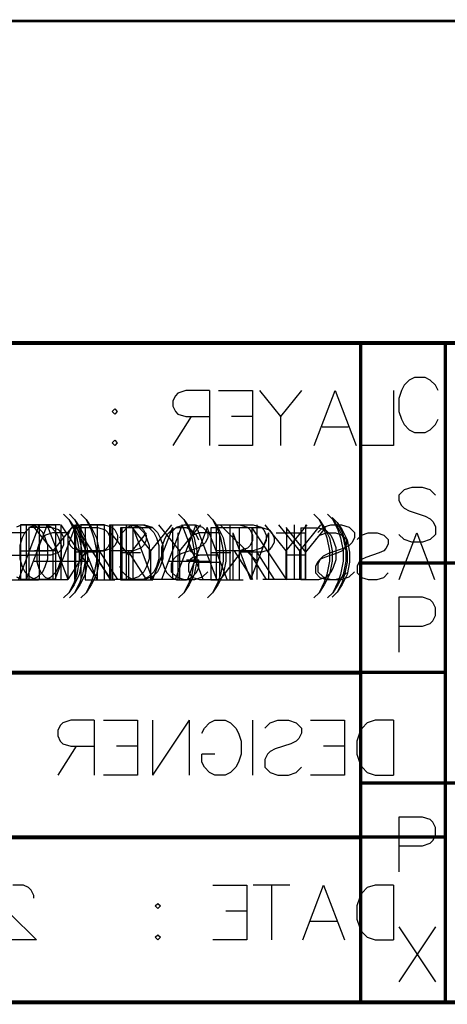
# Model space of a CAD drawing. Header units: millimetres. Extents: x 138 to 555, y 26 to 334.
# Tile 22 of 202: x 271 to 287, y 26 to 62. Entities that reach past the tile are written whole.
import ezdxf

# ---------------------------------------------------------------- set-up
doc = ezdxf.new("R2010")
doc.units = ezdxf.units.MM
for name, color, linetype in [('BottomOverlay', 54, 'Continuous'), ('BottomPaste', 16, 'Continuous'), ('BottomSolder', 6, 'Continuous'), ('DrillDrawing', 1, 'Continuous'), ('KeepOutLayer', 6, 'Continuous'), ('Mechanical27', 56, 'Continuous'), ('Mechanical30', 56, 'Continuous'), ('Mechanical31', 56, 'Continuous'), ('Mechanical32', 56, 'Continuous'), ('MidLayer1', 16, 'Continuous'), ('MidLayer2', 76, 'Continuous'), ('MidLayer3', 90, 'Continuous'), ('TopOverlay', 2, 'Continuous'), ('TopPaste', 8, 'Continuous'), ('TopSolder', 216, 'Continuous')]:
    doc.layers.add(name, color=color, linetype=linetype)

# ---------------------------------------------------------------- blocks, each defined once
blk = doc.blocks.new('CARTOUCHE_STM_TOP_485')
at = {"layer": 'Mechanical31'}
for p, q in [((81.767, 22.662), (81.576, 22.471)), ((81.957, 22.757), (81.767, 22.662)), ((82.338, 22.757), (81.957, 22.757)), ((82.528, 22.662), (82.338, 22.757)), ((82.719, 22.471), (82.528, 22.662)), ((81.481, 22.281), (81.386, 21.995)), ((81.576, 22.471), (81.481, 22.281)), ((82.814, 22.281), (82.719, 22.471)), ((81.386, 21.995), (81.386, 21.519)), ((81.386, 21.519), (81.481, 21.233)), ((81.481, 21.233), (81.576, 21.043)), ((82.719, 21.043), (82.814, 21.233)), ((81.576, 21.043), (81.767, 20.853)), ((81.767, 20.853), (81.957, 20.757)), ((82.338, 20.757), (82.528, 20.853)), ((82.528, 20.853), (82.719, 21.043)), ((81.957, 20.757), (82.338, 20.757)), ((81.576, 18.662), (81.386, 18.471)), ((81.862, 18.757), (81.576, 18.662)), ((82.243, 18.757), (81.862, 18.757)), ((82.528, 18.662), (82.243, 18.757)), ((82.719, 18.471), (82.528, 18.662)), ((81.386, 18.471), (81.386, 18.281)), ((81.386, 18.281), (81.481, 18.09)), ((81.481, 18.09), (81.576, 17.995)), ((81.576, 17.995), (81.767, 17.9)), ((81.767, 17.9), (82.338, 17.709)), ((82.338, 17.709), (82.528, 17.614)), ((82.528, 17.614), (82.624, 17.519)), ((82.624, 17.519), (82.719, 17.329)), ((82.719, 17.329), (82.719, 17.043)), ((81.576, 16.853), (81.386, 17.043)), ((81.862, 16.757), (81.576, 16.853)), ((82.528, 16.853), (82.243, 16.757)), ((82.719, 17.043), (82.528, 16.853)), ((82.243, 16.757), (81.862, 16.757)), ((82.243, 14.757), (81.386, 14.757)), ((81.386, 14.757), (81.386, 12.757)), ((82.528, 14.662), (82.243, 14.757)), ((82.624, 14.566), (82.528, 14.662)), ((82.719, 14.376), (82.624, 14.566)), ((82.719, 14.09), (82.719, 14.376)), ((82.624, 13.9), (82.719, 14.09)), ((81.386, 13.709), (82.243, 13.709)), ((82.243, 13.709), (82.528, 13.805)), ((82.528, 13.805), (82.624, 13.9)), ((82.243, 6.757), (81.386, 6.757)), ((81.386, 6.757), (81.386, 4.757)), ((82.528, 6.662), (82.243, 6.757)), ((82.624, 6.566), (82.528, 6.662)), ((82.719, 6.376), (82.624, 6.566)), ((82.719, 6.09), (82.719, 6.376)), ((82.243, 5.709), (82.528, 5.805)), ((82.528, 5.805), (82.624, 5.9)), ((82.624, 5.9), (82.719, 6.09)), ((81.386, 5.709), (82.243, 5.709)), ((81.386, 2.757), (82.719, 0.757)), ((82.719, 2.757), (81.386, 0.757))]:
    blk.add_line(p, q, dxfattribs=at)
at = {"layer": 'Mechanical31', "const_width": 0.12}
for points in [[(0, 24), (121, 24)], [(80, 0), (80, 24)], [(80, 16), (121, 16)], [(38, 12), (80, 12)], [(80, 8), (121, 8)], [(38, 6), (80, 6)], [(0, 0), (121, 0)]]:
    blk.add_lwpolyline(points, dxfattribs=at)
at = {"layer": 'Mechanical31', "const_width": 0.06}
for points in [[(79.97, 24, 1), (80.03, 24, 1)], [(79.97, 16, 1), (80.03, 16, 1)], [(79.97, 12, 1), (80.03, 12, 1)], [(79.97, 8, 1), (80.03, 8, 1)], [(79.97, 6, 1), (80.03, 6, 1)], [(79.97, 0, 1), (80.03, 0, 1)]]:
    blk.add_lwpolyline(points, format="xyb", close=True, dxfattribs=at)
blk = doc.blocks.new('CARTOUCHE_STM_BOTTOM_486')
at = {"layer": 'Mechanical32'}
for p, q in [((73.554, 22.257), (73.268, 22.162)), ((74.411, 22.257), (73.554, 22.257)), ((74.411, 22.257), (74.411, 20.257)), ((74.744, 22.257), (75.982, 22.257)), ((75.982, 22.257), (75.982, 20.257)), ((76.239, 22.257), (77.001, 21.305)), ((77.763, 22.257), (77.001, 21.305)), ((78.229, 20.257), (78.991, 22.257)), ((78.991, 22.257), (79.753, 20.257)), ((81.114, 22.257), (81.114, 20.257)), ((73.173, 22.066), (73.078, 21.876)), ((73.078, 21.876), (73.078, 21.686)), ((73.268, 22.162), (73.173, 22.066)), ((70.869, 21.495), (70.964, 21.59)), ((70.964, 21.59), (71.059, 21.495)), ((73.078, 21.686), (73.173, 21.495)), ((70.964, 21.4), (70.869, 21.495)), ((71.059, 21.495), (70.964, 21.4)), ((73.744, 21.305), (73.078, 20.257)), ((73.173, 21.495), (73.268, 21.4)), ((73.268, 21.4), (73.554, 21.305)), ((73.554, 21.305), (74.411, 21.305)), ((75.982, 21.305), (75.22, 21.305)), ((77.001, 21.305), (77.001, 20.257)), ((79.467, 20.924), (78.515, 20.924)), ((70.869, 20.353), (70.964, 20.448)), ((70.964, 20.448), (71.059, 20.353)), ((70.964, 20.257), (70.869, 20.353)), ((71.059, 20.353), (70.964, 20.257)), ((75.982, 20.257), (74.744, 20.257)), ((81.114, 20.257), (79.972, 20.257)), ((68.984, 10.066), (68.888, 9.876)), ((69.079, 10.162), (68.984, 10.066)), ((69.364, 10.257), (69.079, 10.162)), ((70.221, 10.257), (69.364, 10.257)), ((70.221, 10.257), (70.221, 8.257)), ((70.555, 10.257), (71.792, 10.257)), ((71.792, 10.257), (71.792, 8.257)), ((73.678, 10.257), (72.345, 8.257)), ((72.345, 10.257), (72.345, 8.257)), ((73.678, 10.257), (73.678, 8.257)), ((74.23, 9.971), (74.42, 10.162)), ((74.42, 10.162), (74.611, 10.257)), ((74.611, 10.257), (74.992, 10.257)), ((74.992, 10.257), (75.182, 10.162)), ((75.182, 10.162), (75.373, 9.971)), ((75.982, 10.257), (75.982, 8.257)), ((76.43, 9.971), (76.62, 10.162)), ((76.62, 10.162), (76.906, 10.257)), ((76.906, 10.257), (77.287, 10.257)), ((77.287, 10.257), (77.572, 10.162)), ((77.572, 10.162), (77.763, 9.971)), ((78.096, 10.257), (79.334, 10.257)), ((79.334, 10.257), (79.334, 8.257)), ((80.162, 10.162), (79.972, 9.971)), ((80.448, 10.257), (80.162, 10.162)), ((81.114, 10.257), (80.448, 10.257)), ((81.114, 10.257), (81.114, 8.257)), ((68.888, 9.876), (68.888, 9.686)), ((68.888, 9.686), (68.984, 9.495)), ((74.135, 9.781), (74.23, 9.971)), ((75.373, 9.971), (75.468, 9.781)), ((75.468, 9.781), (75.563, 9.495)), ((77.763, 9.781), (77.667, 9.59)), ((77.763, 9.971), (77.763, 9.781)), ((79.876, 9.781), (79.781, 9.495)), ((79.972, 9.971), (79.876, 9.781)), ((68.984, 9.495), (69.079, 9.4)), ((69.079, 9.4), (69.364, 9.305)), ((75.563, 9.495), (75.563, 9.019)), ((77.382, 9.4), (76.81, 9.209)), ((77.572, 9.495), (77.382, 9.4)), ((77.667, 9.59), (77.572, 9.495)), ((79.781, 9.495), (79.781, 9.019)), ((69.555, 9.305), (68.888, 8.257)), ((69.364, 9.305), (70.221, 9.305)), ((71.792, 9.305), (71.031, 9.305)), ((74.135, 8.733), (74.135, 9.019)), ((74.611, 9.019), (74.135, 9.019)), ((75.563, 9.019), (75.468, 8.733)), ((76.525, 9.019), (76.43, 8.829)), ((76.62, 9.114), (76.525, 9.019)), ((76.81, 9.209), (76.62, 9.114)), ((79.334, 9.305), (78.572, 9.305)), ((79.781, 9.019), (79.876, 8.733)), ((74.23, 8.543), (74.135, 8.733)), ((75.468, 8.733), (75.373, 8.543)), ((76.43, 8.829), (76.43, 8.543)), ((79.876, 8.733), (79.972, 8.543)), ((71.792, 8.257), (70.555, 8.257)), ((74.42, 8.353), (74.23, 8.543)), ((74.611, 8.257), (74.42, 8.353)), ((74.992, 8.257), (74.611, 8.257)), ((75.182, 8.353), (74.992, 8.257)), ((75.373, 8.543), (75.182, 8.353)), ((76.43, 8.543), (76.62, 8.353)), ((76.62, 8.353), (76.906, 8.257)), ((76.906, 8.257), (77.287, 8.257)), ((77.287, 8.257), (77.572, 8.353)), ((77.572, 8.353), (77.763, 8.543)), ((79.334, 8.257), (78.096, 8.257)), ((79.972, 8.543), (80.162, 8.353)), ((80.162, 8.353), (80.448, 8.257)), ((80.448, 8.257), (81.114, 8.257)), ((67.638, 4.257), (67.257, 4.257)), ((67.829, 4.162), (67.638, 4.257)), ((67.924, 4.066), (67.829, 4.162)), ((68.019, 3.876), (67.924, 4.066)), ((74.535, 4.257), (75.773, 4.257)), ((75.773, 4.257), (75.773, 2.257)), ((77.344, 4.257), (76.011, 4.257)), ((76.677, 4.257), (76.677, 2.257)), ((77.81, 2.257), (78.572, 4.257)), ((78.572, 4.257), (79.334, 2.257)), ((79.972, 3.971), (79.876, 3.781)), ((80.162, 4.162), (79.972, 3.971)), ((80.448, 4.257), (80.162, 4.162)), ((81.114, 4.257), (80.448, 4.257)), ((81.114, 4.257), (81.114, 2.257)), ((68.019, 3.781), (68.019, 3.876)), ((72.44, 3.495), (72.535, 3.59)), ((72.535, 3.59), (72.63, 3.495)), ((79.876, 3.781), (79.781, 3.495)), ((72.535, 3.4), (72.44, 3.495)), ((72.63, 3.495), (72.535, 3.4)), ((75.773, 3.305), (75.011, 3.305)), ((79.781, 3.495), (79.781, 3.019)), ((67.162, 3.209), (68.114, 2.257)), ((79.048, 2.924), (78.096, 2.924)), ((79.781, 3.019), (79.876, 2.733)), ((79.876, 2.733), (79.972, 2.543)), ((79.972, 2.543), (80.162, 2.353)), ((68.114, 2.257), (66.781, 2.257)), ((72.44, 2.353), (72.535, 2.448)), ((72.535, 2.257), (72.44, 2.353)), ((72.535, 2.448), (72.63, 2.353)), ((72.63, 2.353), (72.535, 2.257)), ((75.773, 2.257), (74.535, 2.257)), ((80.162, 2.353), (80.448, 2.257)), ((80.448, 2.257), (81.114, 2.257))]:
    blk.add_line(p, q, dxfattribs=at)
at = {"layer": 'Mechanical32', "const_width": 0.12}
for points in [[(0, 24), (121, 24)], [(83, 0), (83, 24)], [(41, 12), (83, 12)], [(41, 6), (83, 6)], [(0, 0), (121, 0)]]:
    blk.add_lwpolyline(points, dxfattribs=at)
at = {"layer": 'Mechanical32', "const_width": 0.06}
for points in [[(82.97, 24, 1), (83.03, 24, 1)], [(82.97, 12, 1), (83.03, 12, 1)], [(82.97, 6, 1), (83.03, 6, 1)], [(82.97, 0, 1), (83.03, 0, 1)]]:
    blk.add_lwpolyline(points, format="xyb", close=True, dxfattribs=at)

msp = doc.modelspace()

# ---------------------------------------------------------------- linework, layer by layer
at = {"layer": 'BottomOverlay'}
for p, q in [((271.56, 43.177), (272.798, 43.177)), ((272.798, 43.177), (272.798, 41.177)), ((273.436, 43.082), (273.34, 42.987)), ((273.721, 43.177), (273.436, 43.082)), ((274.578, 43.177), (273.721, 43.177)), ((274.578, 43.177), (274.578, 41.177)), ((275.235, 42.891), (275.426, 43.082)), ((275.426, 43.082), (275.616, 43.177)), ((275.616, 43.177), (275.997, 43.177)), ((275.997, 43.177), (276.187, 43.082)), ((276.187, 43.082), (276.378, 42.891)), ((277.016, 42.891), (277.206, 43.082)), ((277.206, 43.082), (277.492, 43.177)), ((277.492, 43.177), (277.873, 43.177)), ((277.873, 43.177), (278.158, 43.082)), ((278.158, 43.082), (278.349, 42.891)), ((278.796, 43.177), (280.129, 41.844)), ((280.129, 43.177), (280.129, 41.177)), ((281.491, 43.177), (281.491, 41.177)), ((281.91, 43.177), (281.91, 41.177)), ((282.357, 42.891), (282.548, 43.082)), ((282.548, 43.082), (282.833, 43.177)), ((282.833, 43.177), (283.214, 43.177)), ((283.214, 43.177), (283.5, 43.082)), ((283.5, 43.082), (283.69, 42.891)), ((273.34, 42.987), (273.245, 42.796)), ((273.245, 42.796), (273.245, 42.606)), ((275.14, 42.701), (275.235, 42.891)), ((276.378, 42.891), (276.473, 42.701)), ((276.473, 42.701), (276.568, 42.415)), ((278.349, 42.701), (278.254, 42.51)), ((278.349, 42.891), (278.349, 42.701)), ((283.69, 42.701), (283.595, 42.51)), ((283.69, 42.891), (283.69, 42.701)), ((273.245, 42.606), (273.34, 42.415)), ((273.34, 42.415), (273.436, 42.32)), ((273.436, 42.32), (273.721, 42.225)), ((276.568, 42.415), (276.568, 41.939)), ((277.968, 42.32), (277.397, 42.13)), ((278.158, 42.415), (277.968, 42.32)), ((278.254, 42.51), (278.158, 42.415)), ((279.653, 42.32), (278.796, 41.177)), ((283.31, 42.32), (282.738, 42.13)), ((283.5, 42.415), (283.31, 42.32)), ((283.595, 42.51), (283.5, 42.415)), ((272.798, 42.225), (272.036, 42.225)), ((273.912, 42.225), (273.245, 41.177)), ((273.721, 42.225), (274.578, 42.225)), ((276.568, 41.939), (276.473, 41.653)), ((277.111, 41.939), (277.016, 41.749)), ((277.206, 42.034), (277.111, 41.939)), ((277.397, 42.13), (277.206, 42.034)), ((282.453, 41.939), (282.357, 41.749)), ((282.548, 42.034), (282.453, 41.939)), ((282.738, 42.13), (282.548, 42.034)), ((275.235, 41.463), (275.14, 41.653)), ((276.473, 41.653), (276.378, 41.463)), ((277.016, 41.749), (277.016, 41.463)), ((282.357, 41.749), (282.357, 41.463)), ((275.426, 41.273), (275.235, 41.463)), ((275.616, 41.177), (275.426, 41.273)), ((276.187, 41.273), (275.997, 41.177)), ((276.378, 41.463), (276.187, 41.273)), ((277.016, 41.463), (277.206, 41.273)), ((277.206, 41.273), (277.492, 41.177)), ((277.873, 41.177), (278.158, 41.273)), ((278.158, 41.273), (278.349, 41.463)), ((282.357, 41.463), (282.548, 41.273)), ((282.548, 41.273), (282.833, 41.177)), ((283.214, 41.177), (283.5, 41.273)), ((283.5, 41.273), (283.69, 41.463)), ((272.798, 41.177), (271.56, 41.177)), ((275.997, 41.177), (275.616, 41.177)), ((277.492, 41.177), (277.873, 41.177)), ((281.491, 41.177), (280.348, 41.177)), ((282.833, 41.177), (283.214, 41.177))]:
    msp.add_line(p, q, dxfattribs=at)
at = {"layer": 'BottomPaste'}
for p, q in [((282.705, 43.558), (282.896, 43.367)), ((282.896, 43.367), (283.086, 43.082)), ((282.896, 43.367), (283.086, 42.987)), ((271.879, 43.082), (271.688, 42.891)), ((272.069, 43.177), (271.879, 43.082)), ((272.45, 43.177), (272.069, 43.177)), ((272.641, 43.082), (272.45, 43.177)), ((272.831, 42.891), (272.641, 43.082)), ((273.488, 43.177), (273.488, 41.177)), ((273.488, 43.177), (274.821, 41.177)), ((274.821, 43.177), (274.821, 41.177)), ((275.373, 43.177), (275.373, 41.177)), ((275.373, 43.177), (276.04, 43.177)), ((276.04, 43.177), (276.326, 43.082)), ((276.326, 43.082), (276.516, 42.891)), ((277.916, 43.177), (277.154, 41.177)), ((278.677, 41.177), (277.916, 43.177)), ((279.144, 43.177), (279.144, 41.177)), ((279.144, 43.177), (280.001, 43.177)), ((280.001, 43.177), (280.287, 43.082)), ((280.287, 43.082), (280.382, 42.987)), ((280.925, 43.177), (281.686, 42.225)), ((282.448, 43.177), (281.686, 42.225)), ((283.086, 43.082), (283.276, 42.701)), ((271.593, 42.701), (271.498, 42.415)), ((271.688, 42.891), (271.593, 42.701)), ((272.926, 42.701), (272.831, 42.891)), ((273.022, 42.415), (272.926, 42.701)), ((276.516, 42.891), (276.611, 42.701)), ((276.611, 42.701), (276.706, 42.415)), ((280.382, 42.987), (280.477, 42.796)), ((280.477, 42.796), (280.477, 42.606)), ((283.086, 42.987), (283.181, 42.701)), ((283.181, 42.701), (283.276, 42.225)), ((283.276, 42.701), (283.372, 42.225)), ((271.498, 42.415), (271.498, 41.939)), ((273.022, 41.939), (273.022, 42.415)), ((276.706, 42.415), (276.706, 41.939)), ((280.287, 42.32), (280.001, 42.225)), ((280.382, 42.415), (280.287, 42.32)), ((280.477, 42.606), (280.382, 42.415)), ((271.498, 41.939), (271.593, 41.653)), ((272.926, 41.653), (273.022, 41.939)), ((276.706, 41.939), (276.611, 41.653)), ((280.001, 42.225), (279.144, 42.225)), ((279.811, 42.225), (280.477, 41.177)), ((281.686, 42.225), (281.686, 41.177)), ((283.276, 42.225), (283.276, 41.844)), ((283.372, 42.225), (283.372, 41.844)), ((271.593, 41.653), (271.688, 41.463)), ((272.831, 41.463), (272.926, 41.653)), ((276.611, 41.653), (276.516, 41.463)), ((277.44, 41.844), (278.392, 41.844)), ((283.276, 41.844), (283.181, 41.368)), ((283.372, 41.844), (283.276, 41.368)), ((271.688, 41.463), (271.879, 41.273)), ((271.879, 41.273), (272.069, 41.177)), ((272.45, 41.177), (272.641, 41.273)), ((272.641, 41.273), (272.831, 41.463)), ((276.326, 41.273), (276.04, 41.177)), ((276.516, 41.463), (276.326, 41.273)), ((283.276, 41.368), (283.086, 40.987)), ((283.181, 41.368), (283.086, 41.082)), ((272.069, 41.177), (272.45, 41.177)), ((276.04, 41.177), (275.373, 41.177)), ((283.086, 41.082), (282.896, 40.701)), ((283.086, 40.987), (282.896, 40.701)), ((282.896, 40.701), (282.705, 40.511))]:
    msp.add_line(p, q, dxfattribs=at)
at = {"layer": 'BottomSolder'}
for p, q in [((282.208, 43.558), (282.398, 43.367)), ((282.398, 43.367), (282.589, 43.082)), ((282.398, 43.367), (282.589, 42.987)), ((271.572, 43.177), (271.382, 43.082)), ((271.953, 43.177), (271.572, 43.177)), ((272.143, 43.082), (271.953, 43.177)), ((272.334, 42.891), (272.143, 43.082)), ((272.991, 43.177), (272.991, 41.177)), ((272.991, 43.177), (274.324, 41.177)), ((274.324, 43.177), (274.324, 41.177)), ((274.876, 43.177), (274.876, 41.177)), ((274.876, 43.177), (275.543, 43.177)), ((275.543, 43.177), (275.828, 43.082)), ((275.828, 43.082), (276.019, 42.891)), ((277.418, 43.177), (276.657, 41.177)), ((278.18, 41.177), (277.418, 43.177)), ((278.647, 43.177), (278.647, 41.177)), ((278.647, 43.177), (279.504, 43.177)), ((279.504, 43.177), (279.789, 43.082)), ((279.789, 43.082), (279.884, 42.987)), ((280.427, 43.177), (281.189, 42.225)), ((281.951, 43.177), (281.189, 42.225)), ((282.589, 43.082), (282.779, 42.701)), ((272.429, 42.701), (272.334, 42.891)), ((272.524, 42.415), (272.429, 42.701)), ((276.019, 42.891), (276.114, 42.701)), ((276.114, 42.701), (276.209, 42.415)), ((279.884, 42.987), (279.98, 42.796)), ((279.98, 42.796), (279.98, 42.606)), ((282.589, 42.987), (282.684, 42.701)), ((282.684, 42.701), (282.779, 42.225)), ((282.779, 42.701), (282.874, 42.225)), ((272.524, 41.939), (272.524, 42.415)), ((276.209, 42.415), (276.209, 41.939)), ((279.789, 42.32), (279.504, 42.225)), ((279.884, 42.415), (279.789, 42.32)), ((279.98, 42.606), (279.884, 42.415)), ((272.429, 41.653), (272.524, 41.939)), ((276.209, 41.939), (276.114, 41.653)), ((279.504, 42.225), (278.647, 42.225)), ((279.313, 42.225), (279.98, 41.177)), ((281.189, 42.225), (281.189, 41.177)), ((282.779, 42.225), (282.779, 41.844)), ((282.874, 42.225), (282.874, 41.844)), ((272.334, 41.463), (272.429, 41.653)), ((276.114, 41.653), (276.019, 41.463)), ((276.942, 41.844), (277.894, 41.844)), ((282.779, 41.844), (282.684, 41.368)), ((282.874, 41.844), (282.779, 41.368)), ((271.382, 41.273), (271.572, 41.177)), ((271.953, 41.177), (272.143, 41.273)), ((272.143, 41.273), (272.334, 41.463)), ((275.828, 41.273), (275.543, 41.177)), ((276.019, 41.463), (275.828, 41.273)), ((282.779, 41.368), (282.589, 40.987)), ((282.684, 41.368), (282.589, 41.082)), ((271.572, 41.177), (271.953, 41.177)), ((275.543, 41.177), (274.876, 41.177)), ((282.589, 41.082), (282.398, 40.701)), ((282.589, 40.987), (282.398, 40.701)), ((282.398, 40.701), (282.208, 40.511))]:
    msp.add_line(p, q, dxfattribs=at)
at = {"layer": 'DrillDrawing'}
for p, q in [((273.879, 43.068), (273.879, 41.169)), ((276.348, 43.068), (275.172, 43.068)), ((275.172, 43.068), (275.172, 41.169)), ((277.208, 43.068), (277.027, 42.978)), ((277.569, 43.068), (277.208, 43.068)), ((277.75, 42.978), (277.569, 43.068)), ((279.632, 43.068), (278.456, 43.068)), ((278.456, 43.068), (278.456, 41.169)), ((279.948, 43.068), (279.948, 41.169)), ((279.948, 43.068), (281.215, 41.169)), ((281.215, 43.068), (281.215, 41.169)), ((281.739, 43.068), (281.739, 41.169)), ((281.739, 43.068), (282.373, 43.068)), ((282.373, 43.068), (282.644, 42.978)), ((276.846, 42.797), (276.755, 42.616)), ((277.027, 42.978), (276.846, 42.797)), ((277.931, 42.797), (277.75, 42.978)), ((278.022, 42.616), (277.931, 42.797)), ((282.644, 42.978), (282.825, 42.797)), ((282.825, 42.797), (282.915, 42.616)), ((276.755, 42.616), (276.665, 42.345)), ((276.665, 42.345), (276.665, 41.893)), ((282.915, 42.616), (283.006, 42.345)), ((283.006, 42.345), (283.006, 41.893)), ((275.172, 42.164), (275.896, 42.164)), ((278.456, 42.164), (279.18, 42.164)), ((276.665, 41.893), (276.755, 41.621)), ((276.755, 41.621), (276.846, 41.44)), ((277.569, 41.893), (278.022, 41.893)), ((277.931, 41.44), (278.022, 41.621)), ((278.022, 41.621), (278.022, 41.893)), ((282.915, 41.621), (282.825, 41.44)), ((283.006, 41.893), (282.915, 41.621)), ((276.846, 41.44), (277.027, 41.259)), ((277.027, 41.259), (277.208, 41.169)), ((277.569, 41.169), (277.75, 41.259)), ((277.75, 41.259), (277.931, 41.44)), ((282.644, 41.259), (282.373, 41.169)), ((282.825, 41.44), (282.644, 41.259)), ((271.093, 41.169), (272.178, 41.169)), ((273.879, 41.169), (274.964, 41.169)), ((275.172, 41.169), (276.348, 41.169)), ((277.208, 41.169), (277.569, 41.169)), ((278.456, 41.169), (279.632, 41.169)), ((282.373, 41.169), (281.739, 41.169))]:
    msp.add_line(p, q, dxfattribs=at)
at = {"layer": 'DrillDrawing', "const_width": 0.1}
msp.add_lwpolyline([(160.82, 61.507), (368.82, 61.507)], dxfattribs=at)
at = {"layer": 'KeepOutLayer', "const_width": 0.1}
msp.add_lwpolyline([(160.82, 61.507), (368.82, 61.507)], dxfattribs=at)
at = {"layer": 'Mechanical27'}
for p, q in [((282.878, 43.439), (283.059, 43.258)), ((272.647, 43.077), (271.833, 43.077)), ((271.833, 43.077), (271.833, 41.177)), ((272.919, 42.987), (272.647, 43.077)), ((273.525, 43.077), (273.525, 41.177)), ((273.525, 43.077), (274.339, 43.077)), ((274.339, 43.077), (274.61, 42.987)), ((275.216, 43.077), (275.216, 41.177)), ((275.614, 43.077), (275.614, 41.177)), ((275.614, 43.077), (276.338, 41.177)), ((277.062, 43.077), (276.338, 41.177)), ((277.062, 43.077), (277.062, 41.177)), ((278.328, 43.077), (277.604, 41.177)), ((279.052, 41.177), (278.328, 43.077)), ((279.495, 43.077), (279.495, 41.177)), ((279.495, 43.077), (280.309, 43.077)), ((280.309, 43.077), (280.58, 42.987)), ((281.186, 43.077), (281.91, 42.172)), ((282.634, 43.077), (281.91, 42.172)), ((283.059, 43.258), (283.24, 42.987)), ((283.059, 43.258), (283.24, 42.896)), ((273.009, 42.896), (272.919, 42.987)), ((273.1, 42.715), (273.009, 42.896)), ((273.1, 42.444), (273.1, 42.715)), ((274.61, 42.987), (274.701, 42.896)), ((274.701, 42.896), (274.791, 42.715)), ((274.791, 42.715), (274.791, 42.534)), ((280.58, 42.987), (280.671, 42.896)), ((280.671, 42.896), (280.761, 42.715)), ((280.761, 42.715), (280.761, 42.534)), ((283.24, 42.987), (283.421, 42.625)), ((283.24, 42.896), (283.33, 42.625)), ((273.009, 42.263), (273.1, 42.444)), ((274.701, 42.353), (274.61, 42.263)), ((274.791, 42.534), (274.701, 42.353)), ((280.671, 42.353), (280.58, 42.263)), ((280.761, 42.534), (280.671, 42.353)), ((283.33, 42.625), (283.421, 42.172)), ((283.421, 42.625), (283.511, 42.172)), ((271.833, 42.082), (272.647, 42.082)), ((272.647, 42.082), (272.919, 42.172)), ((272.919, 42.172), (273.009, 42.263)), ((274.339, 42.172), (273.525, 42.172)), ((274.158, 42.172), (274.791, 41.177)), ((274.61, 42.263), (274.339, 42.172)), ((280.309, 42.172), (279.495, 42.172)), ((280.128, 42.172), (280.761, 41.177)), ((280.58, 42.263), (280.309, 42.172)), ((281.91, 42.172), (281.91, 41.177)), ((283.421, 42.172), (283.421, 41.811)), ((283.511, 42.172), (283.511, 41.811)), ((277.876, 41.811), (278.78, 41.811)), ((283.421, 41.811), (283.33, 41.358)), ((283.511, 41.811), (283.421, 41.358)), ((283.421, 41.358), (283.24, 40.996)), ((283.33, 41.358), (283.24, 41.087)), ((283.24, 41.087), (283.059, 40.725)), ((283.24, 40.996), (283.059, 40.725)), ((283.059, 40.725), (282.878, 40.544))]:
    msp.add_line(p, q, dxfattribs=at)
at = {"layer": 'Mechanical27', "const_width": 0.1}
msp.add_lwpolyline([(160.82, 61.507), (368.82, 61.507)], dxfattribs=at)
at = {"layer": 'Mechanical30'}
for p, q in [((271.739, 42.877), (271.01, 42.877)), ((271.739, 42.877), (271.739, 41.177)), ((272.443, 42.796), (272.281, 42.634)), ((272.686, 42.877), (272.443, 42.796)), ((273.252, 42.877), (272.686, 42.877)), ((273.252, 42.877), (273.252, 41.177)), ((274.806, 42.877), (275.454, 42.068)), ((276.101, 42.877), (275.454, 42.068)), ((277.258, 42.877), (277.258, 41.177)), ((277.72, 42.715), (277.639, 42.553)), ((277.801, 42.796), (277.72, 42.715)), ((278.043, 42.877), (277.801, 42.796)), ((278.772, 42.877), (278.043, 42.877)), ((278.772, 42.877), (278.772, 41.177)), ((279.258, 42.877), (279.905, 41.177)), ((279.258, 42.877), (279.258, 41.177)), ((280.552, 42.877), (279.905, 41.177)), ((280.552, 42.877), (280.552, 41.177)), ((280.836, 42.877), (281.888, 42.877)), ((281.888, 42.877), (281.888, 41.177)), ((282.268, 42.634), (282.43, 42.796)), ((282.43, 42.796), (282.673, 42.877)), ((282.673, 42.877), (282.997, 42.877)), ((282.997, 42.877), (283.24, 42.796)), ((283.24, 42.796), (283.401, 42.634)), ((283.782, 42.634), (283.944, 42.796)), ((283.944, 42.796), (284.186, 42.877)), ((284.186, 42.877), (284.51, 42.877)), ((284.51, 42.877), (284.753, 42.796)), ((284.753, 42.796), (284.915, 42.634)), ((285.311, 41.177), (285.959, 42.877)), ((285.959, 42.877), (286.606, 41.177)), ((272.2, 42.472), (272.119, 42.23)), ((272.281, 42.634), (272.2, 42.472)), ((277.639, 42.553), (277.639, 42.391)), ((277.639, 42.391), (277.72, 42.23)), ((283.32, 42.31), (283.24, 42.23)), ((283.401, 42.472), (283.32, 42.31)), ((283.401, 42.634), (283.401, 42.472)), ((284.834, 42.31), (284.753, 42.23)), ((284.915, 42.472), (284.834, 42.31)), ((284.915, 42.634), (284.915, 42.472)), ((271.01, 42.068), (271.739, 42.068)), ((272.119, 42.23), (272.119, 41.825)), ((275.454, 42.068), (275.454, 41.177)), ((277.72, 42.23), (277.801, 42.149)), ((277.801, 41.987), (277.72, 41.906)), ((277.801, 42.149), (278.043, 42.068)), ((278.043, 42.068), (277.801, 41.987)), ((278.772, 42.068), (278.043, 42.068)), ((281.888, 42.068), (281.24, 42.068)), ((282.592, 41.987), (282.43, 41.906)), ((283.078, 42.149), (282.592, 41.987)), ((283.24, 42.23), (283.078, 42.149)), ((284.106, 41.987), (283.944, 41.906)), ((284.591, 42.149), (284.106, 41.987)), ((284.753, 42.23), (284.591, 42.149)), ((272.119, 41.825), (272.2, 41.582)), ((272.2, 41.582), (272.281, 41.42)), ((277.72, 41.906), (277.639, 41.744)), ((277.639, 41.744), (277.639, 41.501)), ((282.349, 41.825), (282.268, 41.663)), ((282.268, 41.663), (282.268, 41.42)), ((282.43, 41.906), (282.349, 41.825)), ((283.863, 41.825), (283.782, 41.663)), ((283.782, 41.663), (283.782, 41.42)), ((283.944, 41.906), (283.863, 41.825)), ((286.364, 41.744), (285.554, 41.744)), ((272.281, 41.42), (272.443, 41.258)), ((272.443, 41.258), (272.686, 41.177)), ((277.639, 41.501), (277.72, 41.339)), ((277.72, 41.339), (277.801, 41.258)), ((277.801, 41.258), (278.043, 41.177)), ((282.268, 41.42), (282.43, 41.258)), ((282.43, 41.258), (282.673, 41.177)), ((282.997, 41.177), (283.24, 41.258)), ((283.24, 41.258), (283.401, 41.42)), ((283.782, 41.42), (283.944, 41.258)), ((283.944, 41.258), (284.186, 41.177)), ((284.51, 41.177), (284.753, 41.258)), ((284.753, 41.258), (284.915, 41.42)), ((272.686, 41.177), (273.252, 41.177)), ((277.258, 41.177), (276.287, 41.177)), ((278.043, 41.177), (278.772, 41.177)), ((281.888, 41.177), (280.836, 41.177)), ((282.673, 41.177), (282.997, 41.177)), ((284.186, 41.177), (284.51, 41.177))]:
    msp.add_line(p, q, dxfattribs=at)
at = {"layer": 'Mechanical30', "const_width": 0.1}
msp.add_lwpolyline([(160.82, 61.507), (368.82, 61.507)], dxfattribs=at)
at = {"layer": 'MidLayer1'}
for p, q in [((273.305, 43.558), (273.495, 43.367)), ((273.495, 43.367), (273.686, 43.082)), ((273.495, 43.367), (273.686, 42.987)), ((272.972, 43.177), (271.734, 43.177)), ((271.734, 43.177), (271.734, 41.177)), ((273.686, 43.082), (273.876, 42.701)), ((273.686, 42.987), (273.781, 42.701)), ((273.781, 42.701), (273.876, 42.225)), ((273.876, 42.701), (273.971, 42.225)), ((271.734, 42.225), (272.496, 42.225)), ((273.876, 42.225), (273.876, 41.844)), ((273.971, 42.225), (273.971, 41.844)), ((273.876, 41.844), (273.781, 41.368)), ((273.971, 41.844), (273.876, 41.368)), ((273.876, 41.368), (273.686, 40.987)), ((273.781, 41.368), (273.686, 41.082)), ((271.734, 41.177), (272.972, 41.177)), ((273.686, 41.082), (273.495, 40.701)), ((273.686, 40.987), (273.495, 40.701)), ((273.495, 40.701), (273.305, 40.511))]:
    msp.add_line(p, q, dxfattribs=at)
at = {"layer": 'MidLayer2'}
for p, q in [((273.095, 43.558), (273.286, 43.367)), ((273.286, 43.367), (273.476, 43.082)), ((273.286, 43.367), (273.476, 42.987)), ((272.762, 43.177), (271.524, 43.177)), ((271.524, 43.177), (271.524, 41.177)), ((273.476, 43.082), (273.667, 42.701)), ((273.476, 42.987), (273.572, 42.701)), ((273.572, 42.701), (273.667, 42.225)), ((273.667, 42.701), (273.762, 42.225)), ((271.524, 42.225), (272.286, 42.225)), ((273.667, 42.225), (273.667, 41.844)), ((273.762, 42.225), (273.762, 41.844)), ((273.667, 41.844), (273.572, 41.368)), ((273.762, 41.844), (273.667, 41.368)), ((273.667, 41.368), (273.476, 40.987)), ((273.572, 41.368), (273.476, 41.082)), ((271.524, 41.177), (272.762, 41.177)), ((273.476, 41.082), (273.286, 40.701)), ((273.476, 40.987), (273.286, 40.701)), ((273.286, 40.701), (273.095, 40.511))]:
    msp.add_line(p, q, dxfattribs=at)
at = {"layer": 'MidLayer3'}
for p, q in [((273.095, 43.558), (273.286, 43.367)), ((273.286, 43.367), (273.476, 43.082)), ((273.286, 43.367), (273.476, 42.987)), ((272.762, 43.177), (271.524, 43.177)), ((271.524, 43.177), (271.524, 41.177)), ((273.476, 43.082), (273.667, 42.701)), ((273.476, 42.987), (273.572, 42.701)), ((273.572, 42.701), (273.667, 42.225)), ((273.667, 42.701), (273.762, 42.225)), ((271.524, 42.225), (272.286, 42.225)), ((273.667, 42.225), (273.667, 41.844)), ((273.762, 42.225), (273.762, 41.844)), ((273.667, 41.844), (273.572, 41.368)), ((273.762, 41.844), (273.667, 41.368)), ((273.667, 41.368), (273.476, 40.987)), ((273.572, 41.368), (273.476, 41.082)), ((271.524, 41.177), (272.762, 41.177)), ((273.476, 41.082), (273.286, 40.701)), ((273.476, 40.987), (273.286, 40.701)), ((273.286, 40.701), (273.095, 40.511))]:
    msp.add_line(p, q, dxfattribs=at)
at = {"layer": 'TopOverlay'}
for p, q in [((273.724, 43.558), (273.914, 43.367)), ((273.914, 43.367), (274.105, 43.082)), ((273.914, 43.367), (274.105, 42.987)), ((271.943, 43.177), (272.705, 42.225)), ((273.467, 43.177), (272.705, 42.225)), ((274.105, 43.082), (274.295, 42.701)), ((274.105, 42.987), (274.2, 42.701)), ((274.2, 42.701), (274.295, 42.225)), ((274.295, 42.701), (274.39, 42.225)), ((272.705, 42.225), (272.705, 41.177)), ((274.295, 42.225), (274.295, 41.844)), ((274.39, 42.225), (274.39, 41.844)), ((274.295, 41.844), (274.2, 41.368)), ((274.39, 41.844), (274.295, 41.368)), ((274.295, 41.368), (274.105, 40.987)), ((274.2, 41.368), (274.105, 41.082)), ((274.105, 41.082), (273.914, 40.701)), ((274.105, 40.987), (273.914, 40.701)), ((273.914, 40.701), (273.724, 40.511))]:
    msp.add_line(p, q, dxfattribs=at)
at = {"layer": 'TopPaste'}
for p, q in [((278.332, 43.558), (278.523, 43.367)), ((278.523, 43.367), (278.713, 43.082)), ((278.523, 43.367), (278.713, 42.987)), ((272.21, 43.177), (271.448, 41.177)), ((272.21, 43.177), (272.21, 41.177)), ((273.543, 43.177), (272.781, 41.177)), ((274.305, 41.177), (273.543, 43.177)), ((274.771, 43.177), (274.771, 41.177)), ((274.771, 43.177), (275.628, 43.177)), ((275.628, 43.177), (275.914, 43.082)), ((275.914, 43.082), (276.009, 42.987)), ((276.552, 43.177), (277.314, 42.225)), ((278.075, 43.177), (277.314, 42.225)), ((278.713, 43.082), (278.904, 42.701)), ((276.009, 42.987), (276.104, 42.796)), ((276.104, 42.796), (276.104, 42.606)), ((278.713, 42.987), (278.809, 42.701)), ((278.809, 42.701), (278.904, 42.225)), ((278.904, 42.701), (278.999, 42.225)), ((275.914, 42.32), (275.628, 42.225)), ((276.009, 42.415), (275.914, 42.32)), ((276.104, 42.606), (276.009, 42.415)), ((275.628, 42.225), (274.771, 42.225)), ((275.438, 42.225), (276.104, 41.177)), ((277.314, 42.225), (277.314, 41.177)), ((278.904, 42.225), (278.904, 41.844)), ((278.999, 42.225), (278.999, 41.844)), ((273.067, 41.844), (274.019, 41.844)), ((278.904, 41.844), (278.809, 41.368)), ((278.999, 41.844), (278.904, 41.368)), ((278.904, 41.368), (278.713, 40.987)), ((278.809, 41.368), (278.713, 41.082)), ((278.713, 41.082), (278.523, 40.701)), ((278.713, 40.987), (278.523, 40.701)), ((278.523, 40.701), (278.332, 40.511))]:
    msp.add_line(p, q, dxfattribs=at)
at = {"layer": 'TopSolder'}
for p, q in [((277.285, 43.558), (277.475, 43.367)), ((277.475, 43.367), (277.666, 43.082)), ((277.475, 43.367), (277.666, 42.987)), ((272.496, 43.177), (271.734, 41.177)), ((273.257, 41.177), (272.496, 43.177)), ((273.724, 43.177), (273.724, 41.177)), ((273.724, 43.177), (274.581, 43.177)), ((274.581, 43.177), (274.866, 43.082)), ((274.866, 43.082), (274.962, 42.987)), ((275.504, 43.177), (276.266, 42.225)), ((277.028, 43.177), (276.266, 42.225)), ((277.666, 43.082), (277.856, 42.701)), ((274.962, 42.987), (275.057, 42.796)), ((275.057, 42.796), (275.057, 42.606)), ((277.666, 42.987), (277.761, 42.701)), ((277.761, 42.701), (277.856, 42.225)), ((277.856, 42.701), (277.952, 42.225)), ((274.866, 42.32), (274.581, 42.225)), ((274.962, 42.415), (274.866, 42.32)), ((275.057, 42.606), (274.962, 42.415)), ((274.581, 42.225), (273.724, 42.225)), ((274.39, 42.225), (275.057, 41.177)), ((276.266, 42.225), (276.266, 41.177)), ((277.856, 42.225), (277.856, 41.844)), ((277.952, 42.225), (277.952, 41.844)), ((272.019, 41.844), (272.972, 41.844)), ((277.856, 41.844), (277.761, 41.368)), ((277.952, 41.844), (277.856, 41.368)), ((277.856, 41.368), (277.666, 40.987)), ((277.761, 41.368), (277.666, 41.082)), ((277.666, 41.082), (277.475, 40.701)), ((277.666, 40.987), (277.475, 40.701)), ((277.475, 40.701), (277.285, 40.511))]:
    msp.add_line(p, q, dxfattribs=at)

# ---------------------------------------------------------------- block references
for name, p in [('CARTOUCHE_STM_TOP_485', (203.918, 25.779)), ('CARTOUCHE_STM_BOTTOM_486', (203.993, 25.804))]:
    msp.add_blockref(name, p)

doc.saveas('drawing.dxf')
